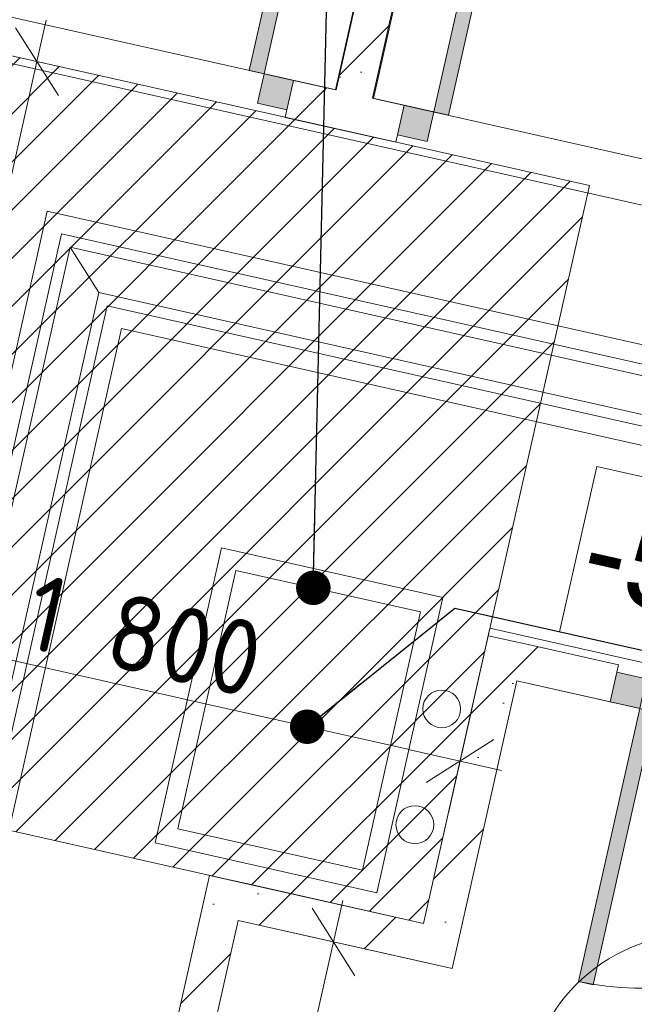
# Model space of a CAD drawing. Header units: millimetres. Extents: x -7218036 to -6934485, y 6013857 to 6210136.
# Tile 122 of 214: x -7193823 to -7192198, y 6197156 to 6199760. Entities that reach past the tile are written whole.
import ezdxf
from ezdxf.enums import TextEntityAlignment as Align

# ---------------------------------------------------------------- set-up
doc = ezdxf.new("R2010")
doc.units = ezdxf.units.MM
doc.header["$MEASUREMENT"] = 0
doc.set_wipeout_variables(frame=1)
doc.linetypes.add('Wipeout_Contour', pattern=[1000, 0, -1000])
for name, color, linetype in [('S - автостоянка.АР', 7, 'Continuous'), ('АР-Лотки', 7, 'Continuous'), ('АР-Стены_Перегородки_100_.АР', 7, 'Continuous'), ('АР-Чертеж-Размеры.АР', 7, 'Continuous')]:
    doc.layers.add(name, color=color, linetype=linetype)
for name, color, linetype, lineweight in [('АР-Лотки_Ном._пера__1', 7, 'Continuous', 0), ('АР-Лотки_Ном._пера__120', 7, 'Continuous', 0), ('АР-Стены_Перегородки_100_.АР_Ном._пера__1', 7, 'Continuous', 15), ('АР-Чертеж-Размеры.АР_Ном._пера__1', 7, 'Continuous', 0), ('Двери Archicad_Ном._пера__120', 7, 'Continuous', 0), ('ИОС-Шахты и отверстия.АР_Ном._пера__1', 7, 'Continuous', 0), ('МГН.АР_Ном._пера__120', 7, 'Continuous', 0), ('Паспорта Зон Archicad_Ном._пера__1', 7, 'Continuous', 0)]:
    doc.layers.add(name, color=color, linetype=linetype, lineweight=lineweight)
doc.styles.add('РЎР“Р•РќР•Р\xa0Р\x98Р\xa0_РЎРўР\x98Р›Р¬_1', font='GOTHIC.TTF')
doc.styles.add('РЎР“Р•РќР•Р\xa0Р\x98Р\xa0_РЎРўР\x98Р›Р¬_4', font='GOST_Common.ttf')
doc.dimstyles.new('СГЕНЕРИР_СТИЛЬ__10', dxfattribs={"dimtxt": 200, "dimasz": 142.5, "dimexe": 0.18, "dimexo": 300000, "dimgap": 0, "dimtad": 1, "dimdec": 0, "dimzin": 0, "dimdsep": 46, "dimtxsty": 'РЎР“Р•РќР•Р\xa0Р\x98Р\xa0_РЎРўР\x98Р›Р¬_4', "dimblk": 'ARROWHEAD_6', "dimblk1": 'ARROWHEAD_6', "dimblk2": 'ARROWHEAD_6', "dimcen": 0.09, "dimclrd": 7, "dimclre": 7, "dimclrt": 7, "dimazin": 0, "dimtfac": 1, "dimtdec": 4, "dimtmove": 0, "dimatfit": 3, "dimfxl": 1, "dimtolj": 1, "dimtzin": 0, "dimarcsym": 0})
doc.dimstyles.new('СГЕНЕРИР_СТИЛЬ__16', dxfattribs={"dimtxt": 0.18, "dimasz": 182.4, "dimexe": 0.18, "dimexo": 0.0625, "dimgap": 0, "dimtad": 0, "dimtih": 1, "dimtoh": 1, "dimdec": 4, "dimzin": 0, "dimdsep": 46, "dimcen": 0.09, "dimadec": 0, "dimazin": 0, "dimtfac": 1, "dimtdec": 4, "dimtmove": 0, "dimatfit": 3, "dimldrblk": 'ARROWHEAD_11', "dimfxl": 1, "dimtolj": 1, "dimtzin": 0, "dimarcsym": 0})
pattern_1 = [(45, (-6566190.34, 6562677.8), (-169.70563, 169.70563), []), (90, (-6566360.05, 6562847.5), (-216, 0), [0, -144, 0, -216]), (155, (-6566190.34, 6563017.2), (91.285545, 195.76248), [0, -105.6, 0, -182.4])]

# ---------------------------------------------------------------- blocks, each defined once
blk = doc.blocks.new('Кладовая_1.28_14_6', base_point=(-7191618.9, 6197235.8))
at = {"layer": 'Паспорта Зон Archicad_Ном._пера__1', "color": 7, "linetype": 'Continuous', "lineweight": 0}
blk.add_circle((-7192031.9, 6196890.9), 450, dxfattribs=at)
at = {"layer": 'Паспорта Зон Archicad_Ном._пера__1', "color": 7, "lineweight": 0, "style": 'РЎР“Р•РќР•Р\xa0Р\x98Р\xa0_РЎРўР\x98Р›Р¬_1'}
for tag, height, p in [('ROOM_NUMBER', 250, (-7192031.9, 6196888.9)), ('ROOM_CALC_AREA', 200, (-7191786.1, 6195941.6))]:
    blk.add_attdef(tag, text='', height=height, rotation=347.3417, dxfattribs=at).set_placement(p, align=Align.MIDDLE_CENTER)
blk = doc.blocks.new('Стена_127_6', base_point=(-7192340.9, 6202452.6))
at = {"layer": 'АР-Стены_Перегородки_100_.АР', "linetype": 'Continuous', "lineweight": 0, "true_color": 0x000000}
h = blk.add_hatch(dxfattribs=at)
h.set_pattern_fill('БУТ__50__0006', color=18, style=0, pattern_type=2)
h.set_pattern_definition(pattern_1)
h.paths.add_polyline_path([(-7192340.9, 6202452.7), (-7192987.4, 6199574.1), (-7192889.8, 6199552.2), (-7192243.3, 6202430.7)])
at = {"layer": 'АР-Стены_Перегородки_100_.АР_Ном._пера__1', "color": 7, "linetype": 'Continuous', "lineweight": 15, "flags": 128}
for points in [[(-7192340.9, 6202452.7), (-7192987.4, 6199574.1)], [(-7192889.8, 6199552.2), (-7192243.3, 6202430.7)]]:
    blk.add_lwpolyline(points, dxfattribs=at)
blk = doc.blocks.new('Стена_129_6', base_point=(-7192594.8, 6198081.8))
at = {"layer": 'АР-Стены_Перегородки_100_.АР', "linetype": 'Continuous', "lineweight": 0, "true_color": 0x000000}
h = blk.add_hatch(dxfattribs=at)
h.set_pattern_fill('БУТ__50__0006', color=18, style=0, pattern_type=2)
h.set_pattern_definition(pattern_1)
h.paths.add_polyline_path([(-7192605.8, 6198033), (-7192508.2, 6198011.1), (-7192583.9, 6198130.6)])
h = blk.add_hatch(dxfattribs=at)
h.set_pattern_fill('БУТ__50__0006', color=18, style=0, pattern_type=2)
h.set_pattern_definition(pattern_1)
h.paths.add_polyline_path([(-7192583.9, 6198130.6), (-7192508.2, 6198011.1), (-7192486.3, 6198108.7)])
h = blk.add_hatch(dxfattribs=at)
h.set_pattern_fill('БУТ__50__0006', color=18, style=0, pattern_type=2)
h.set_pattern_definition(pattern_1)
h.paths.add_polyline_path([(-7192605.8, 6198033), (-7192754.8, 6197369.6), (-7192657.2, 6197347.7), (-7192508.2, 6198011.1)])
h = blk.add_hatch(dxfattribs=at)
h.set_pattern_fill('БУТ__50__0006', color=18, style=0, pattern_type=2)
h.set_pattern_definition(pattern_1)
h.paths.add_polyline_path([(-7192776.7, 6197272), (-7192679.2, 6197250.1), (-7192754.8, 6197369.6)])
h = blk.add_hatch(dxfattribs=at)
h.set_pattern_fill('БУТ__50__0006', color=18, style=0, pattern_type=2)
h.set_pattern_definition(pattern_1)
h.paths.add_polyline_path([(-7192754.8, 6197369.6), (-7192679.2, 6197250.1), (-7192657.2, 6197347.7)])
at = {"layer": 'АР-Стены_Перегородки_100_.АР_Ном._пера__1', "color": 7, "linetype": 'Continuous', "lineweight": 15, "flags": 128}
for points in [[(-7192583.9, 6198130.6), (-7192754.8, 6197369.6)], [(-7192583.9, 6198130.6), (-7192486.3, 6198108.7)], [(-7192679.2, 6197250.1), (-7192508.2, 6198011.1)], [(-7192679.2, 6197250.1), (-7192776.7, 6197272)]]:
    blk.add_lwpolyline(points, dxfattribs=at)
blk = doc.blocks.new('Металлическая Дверь 23[45]_6', base_point=(-6566190.3, 6562677.8))
at = {"layer": 'Двери Archicad_Ном._пера__120', "linetype": 'Continuous', "lineweight": 0, "true_color": 0xffffff}
for points in [[(-7192243.9, 6198033.8), (-7192261.4, 6197955.7), (-7192183.4, 6197938.2), (-7192165.9, 6198016.2)], [(-7192345.5, 6197216.2), (-7192306.5, 6197207.4), (-7192144.4, 6197929.4), (-7192183.4, 6197938.2)], [(-7191443.8, 6197854.1), (-7191461.4, 6197776), (-7191383.3, 6197758.5), (-7191365.8, 6197836.5)]]:
    blk.add_hatch(color=7, dxfattribs=at).paths.add_polyline_path(points)
at = {"layer": 'Двери Archicad_Ном._пера__120', "color": 7, "linetype": 'Continuous', "lineweight": 0}
for p, q in [((-7192243.9, 6198033.8), (-7192239.5, 6198053.3)), ((-7192243.9, 6198033.8), (-7192261.4, 6197955.7)), ((-7192261.4, 6197955.7), (-7192243.9, 6198033.8)), ((-7192261.4, 6197955.7), (-7192243.9, 6198033.8)), ((-7192165.9, 6198016.2), (-7192243.9, 6198033.8)), ((-7192183.4, 6197938.2), (-7192165.9, 6198016.2)), ((-7192345.5, 6197216.2), (-7192183.4, 6197938.2)), ((-7192261.4, 6197955.7), (-7192183.4, 6197938.2)), ((-7192183.4, 6197938.2), (-7192144.4, 6197929.4)), ((-7192144.4, 6197929.4), (-7192306.5, 6197207.4)), ((-7191443.8, 6197854.1), (-7191461.4, 6197776)), ((-7191365.8, 6197836.5), (-7191443.8, 6197854.1)), ((-7191383.3, 6197758.5), (-7191365.8, 6197836.5)), ((-7191383.3, 6197758.5), (-7191365.8, 6197836.5)), ((-7191383.3, 6197758.5), (-7191365.8, 6197836.5)), ((-7191365.8, 6197836.5), (-7191361.4, 6197856.1)), ((-7191461.4, 6197776), (-7191383.3, 6197758.5)), ((-7192306.5, 6197207.4), (-7192345.5, 6197216.2))]:
    blk.add_line(p, q, dxfattribs=at)
blk.add_arc((-7192183.4, 6197938.2), 740, 257.3419, 347.3419, dxfattribs=at)
blk = doc.blocks.new('Стена_164_6', base_point=(-7188853.1, 6197241.5))
at = {"layer": 'АР-Стены_Перегородки_100_.АР', "linetype": 'Continuous', "lineweight": 0, "true_color": 0x000000}
h = blk.add_hatch(dxfattribs=at)
h.set_pattern_fill('БУТ__50__0006', color=18, style=0, pattern_type=2)
h.set_pattern_definition(pattern_1)
h.paths.add_polyline_path([(-7192508.2, 6198011.1), (-7192261.4, 6197955.7), (-7192239.5, 6198053.3), (-7192486.3, 6198108.7)])
at = {"layer": 'АР-Стены_Перегородки_100_.АР_Ном._пера__1', "color": 7, "linetype": 'Continuous', "lineweight": 15}
for p, q in [((-7192243.9, 6198033.8), (-7192239.5, 6198053.3)), ((-7192261.4, 6197955.7), (-7192243.9, 6198033.8))]:
    blk.add_line(p, q, dxfattribs=at)
at = {"layer": 'АР-Стены_Перегородки_100_.АР_Ном._пера__1', "color": 7, "linetype": 'Continuous', "lineweight": 15, "flags": 128}
for points in [[(-7192239.5, 6198053.3), (-7192486.3, 6198108.7)], [(-7192508.2, 6198011.1), (-7192261.4, 6197955.7)]]:
    blk.add_lwpolyline(points, dxfattribs=at)
at = {"layer": 'Двери Archicad_Ном._пера__120', "color": 7, "linetype": 'Continuous', "lineweight": 0}
blk.add_blockref('Металлическая Дверь 23[45]_6', (-6566190.3, 6562677.8), dxfattribs=at)
blk = doc.blocks.new('Металлическая Дверь 23[49]_6', base_point=(-6566190.3, 6562677.8))
at = {"layer": 'Двери Archicad_Ном._пера__120', "linetype": 'Continuous', "lineweight": 0, "true_color": 0xffffff}
for points in [[(-7193014.5, 6200338.6), (-7193053.5, 6200347.4), (-7193215.7, 6199625.4), (-7193176.6, 6199616.6)], [(-7193916.2, 6199700.7), (-7193898.7, 6199778.8), (-7193976.7, 6199796.3), (-7193994.2, 6199718.3)], [(-7193116.1, 6199521), (-7193098.6, 6199599.1), (-7193176.6, 6199616.6), (-7193194.2, 6199538.6)]]:
    blk.add_hatch(color=7, dxfattribs=at).paths.add_polyline_path(points)
at = {"layer": 'Двери Archicad_Ном._пера__120', "color": 7, "linetype": 'Continuous', "lineweight": 0}
for p, q in [((-7193215.7, 6199625.4), (-7193053.5, 6200347.4)), ((-7193014.5, 6200338.6), (-7193176.6, 6199616.6)), ((-7193053.5, 6200347.4), (-7193014.5, 6200338.6)), ((-7193976.7, 6199796.3), (-7193994.2, 6199718.3)), ((-7193976.7, 6199796.3), (-7193994.2, 6199718.3)), ((-7193976.7, 6199796.3), (-7193994.2, 6199718.3)), ((-7193898.7, 6199778.8), (-7193976.7, 6199796.3)), ((-7193916.2, 6199700.7), (-7193898.7, 6199778.8)), ((-7193994.2, 6199718.3), (-7193998.6, 6199698.8)), ((-7193994.2, 6199718.3), (-7193916.2, 6199700.7)), ((-7193176.6, 6199616.6), (-7193215.7, 6199625.4)), ((-7193176.6, 6199616.6), (-7193194.2, 6199538.6)), ((-7193098.6, 6199599.1), (-7193176.6, 6199616.6)), ((-7193116.1, 6199521), (-7193098.6, 6199599.1)), ((-7193098.6, 6199599.1), (-7193116.1, 6199521)), ((-7193098.6, 6199599.1), (-7193116.1, 6199521)), ((-7193194.2, 6199538.6), (-7193116.1, 6199521)), ((-7193116.1, 6199521), (-7193120.5, 6199501.5))]:
    blk.add_line(p, q, dxfattribs=at)
blk.add_arc((-7193176.6, 6199616.6), 740, 77.3417, 167.3417, dxfattribs=at)
blk = doc.blocks.new('Металлическая Дверь 23[50]_6', base_point=(-6566190.3, 6562677.8))
at = {"layer": 'Двери Archicad_Ном._пера__120', "linetype": 'Continuous', "lineweight": 0, "true_color": 0xffffff}
for points in [[(-7192565.7, 6200237.8), (-7192727.8, 6199515.8), (-7192688.8, 6199507.1), (-7192526.6, 6200229.1)], [(-7192823.4, 6199455.3), (-7192745.3, 6199437.8), (-7192727.8, 6199515.8), (-7192805.9, 6199533.4)], [(-7192023.3, 6199275.6), (-7191945.3, 6199258.1), (-7191927.7, 6199336.1), (-7192005.8, 6199353.7)]]:
    blk.add_hatch(color=7, dxfattribs=at).paths.add_polyline_path(points)
at = {"layer": 'Двери Archicad_Ном._пера__120', "color": 7, "linetype": 'Continuous', "lineweight": 0}
for p, q in [((-7192565.7, 6200237.8), (-7192727.8, 6199515.8)), ((-7192688.8, 6199507.1), (-7192526.6, 6200229.1)), ((-7192526.6, 6200229.1), (-7192565.7, 6200237.8)), ((-7192823.4, 6199455.3), (-7192805.9, 6199533.4)), ((-7192805.9, 6199533.4), (-7192823.4, 6199455.3)), ((-7192805.9, 6199533.4), (-7192823.4, 6199455.3)), ((-7192805.9, 6199533.4), (-7192727.8, 6199515.8)), ((-7192727.8, 6199515.8), (-7192745.3, 6199437.8)), ((-7192727.8, 6199515.8), (-7192688.8, 6199507.1)), ((-7192823.4, 6199455.3), (-7192827.8, 6199435.8)), ((-7192745.3, 6199437.8), (-7192823.4, 6199455.3)), ((-7192023.3, 6199275.6), (-7192005.8, 6199353.7)), ((-7192005.8, 6199353.7), (-7191927.7, 6199336.1)), ((-7191927.7, 6199336.1), (-7191945.3, 6199258.1)), ((-7191927.7, 6199336.1), (-7191945.3, 6199258.1)), ((-7191927.7, 6199336.1), (-7191945.3, 6199258.1)), ((-7191945.3, 6199258.1), (-7192023.3, 6199275.6)), ((-7191945.3, 6199258.1), (-7191949.7, 6199238.6))]:
    blk.add_line(p, q, dxfattribs=at)
blk.add_arc((-7192727.8, 6199515.8), 740, 347.3417, 77.3417, dxfattribs=at)
blk = doc.blocks.new('Стена_198_6', base_point=(-7184967.2, 6197772.8))
at = {"layer": 'АР-Стены_Перегородки_100_.АР', "linetype": 'Continuous', "lineweight": 0, "true_color": 0x000000}
h = blk.add_hatch(dxfattribs=at)
h.set_pattern_fill('БУТ__50__0006', color=18, style=0, pattern_type=2)
h.set_pattern_definition(pattern_1)
h.paths.add_polyline_path([(-7193120.5, 6199501.5), (-7192827.8, 6199435.8), (-7192805.9, 6199533.4), (-7193098.6, 6199599.1)])
at = {"layer": 'АР-Стены_Перегородки_100_.АР_Ном._пера__1', "color": 7, "linetype": 'Continuous', "lineweight": 15}
for p, q in [((-7193098.6, 6199599.1), (-7193116.1, 6199521)), ((-7192805.9, 6199533.4), (-7192823.4, 6199455.3)), ((-7193116.1, 6199521), (-7193120.5, 6199501.5)), ((-7192823.4, 6199455.3), (-7192827.8, 6199435.8))]:
    blk.add_line(p, q, dxfattribs=at)
at = {"layer": 'АР-Стены_Перегородки_100_.АР_Ном._пера__1', "color": 7, "linetype": 'Continuous', "lineweight": 15, "flags": 128}
for points in [[(-7192987.4, 6199574.1), (-7193098.6, 6199599.1)], [(-7192805.9, 6199533.4), (-7192889.8, 6199552.2)], [(-7193120.5, 6199501.5), (-7192827.8, 6199435.8)]]:
    blk.add_lwpolyline(points, dxfattribs=at)
at = {"layer": 'Двери Archicad_Ном._пера__120', "color": 7, "linetype": 'Continuous', "lineweight": 0}
for name in ['Металлическая Дверь 23[49]_6', 'Металлическая Дверь 23[50]_6']:
    blk.add_blockref(name, (-6566190.3, 6562677.8), dxfattribs=at)
blk = doc.blocks.new('Стена_284_6', base_point=(-7193320.7, 6197496.7))
at = {"layer": 'АР-Стены_Перегородки_100_.АР', "linetype": 'Continuous', "lineweight": 0, "true_color": 0x000000}
h = blk.add_hatch(dxfattribs=at)
h.set_pattern_fill('БУТ__50__0006', color=18, style=0, pattern_type=2)
h.set_pattern_definition(pattern_1)
h.paths.add_polyline_path([(-7193342.6, 6197399.1), (-7193245, 6197377.2), (-7193320.7, 6197496.7)])
h = blk.add_hatch(dxfattribs=at)
h.set_pattern_fill('БУТ__50__0006', color=18, style=0, pattern_type=2)
h.set_pattern_definition(pattern_1)
h.paths.add_polyline_path([(-7193320.7, 6197496.7), (-7193245, 6197377.2), (-7193223.1, 6197474.8)])
h = blk.add_hatch(dxfattribs=at)
h.set_pattern_fill('БУТ__50__0006', color=18, style=0, pattern_type=2)
h.set_pattern_definition(pattern_1)
h.paths.add_polyline_path([(-7193342.6, 6197399.1), (-7193616.5, 6196179.7), (-7193518.9, 6196157.8), (-7193245, 6197377.2)])
at = {"layer": 'АР-Стены_Перегородки_100_.АР_Ном._пера__1', "color": 7, "linetype": 'Continuous', "lineweight": 15, "flags": 128}
for points in [[(-7193320.7, 6197496.7), (-7193616.5, 6196179.7)], [(-7193320.7, 6197496.7), (-7193223.1, 6197474.8)], [(-7193518.9, 6196157.8), (-7193245, 6197377.2)]]:
    blk.add_lwpolyline(points, dxfattribs=at)
blk = doc.blocks.new('Стена_285_6', base_point=(-7192754.8, 6197369.6))
at = {"layer": 'АР-Стены_Перегородки_100_.АР', "linetype": 'Continuous', "lineweight": 0, "true_color": 0x000000}
h = blk.add_hatch(dxfattribs=at)
h.set_pattern_fill('БУТ__50__0006', color=18, style=0, pattern_type=2)
h.set_pattern_definition(pattern_1)
h.paths.add_polyline_path([(-7192754.8, 6197369.6), (-7193223.1, 6197474.8), (-7193245, 6197377.2), (-7192776.7, 6197272)])
at = {"layer": 'АР-Стены_Перегородки_100_.АР_Ном._пера__1', "color": 7, "linetype": 'Continuous', "lineweight": 15, "flags": 128}
for points in [[(-7192754.8, 6197369.6), (-7193223.1, 6197474.8)], [(-7193245, 6197377.2), (-7192776.7, 6197272)]]:
    blk.add_lwpolyline(points, dxfattribs=at)
blk = doc.blocks.new('*D846', base_point=(-6566190.3, 6562677.8))
at = {"layer": 'АР-Чертеж-Размеры.АР_Ном._пера__1', "color": 7, "linetype": 'Continuous', "lineweight": 0, "transparency": 16777216}
for p, q in [((-7196921.9, 6202454.3), (-7196860.2, 6202728.7)), ((-7196801.4, 6202648.2), (-7196980.7, 6202534.7)), ((-7197000.8, 6202616.1), (-7196891, 6202591.5)), ((-7196891, 6202591.5), (-7192529.7, 6201611.9)), ((-7192560.5, 6201474.7), (-7192498.9, 6201749.1)), ((-7192619.3, 6201555.2), (-7192440.1, 6201668.7)), ((-7192529.7, 6201611.9), (-7192419.9, 6201587.3))]:
    blk.add_line(p, q, dxfattribs=at)
at = {"layer": 'АР-Чертеж-Размеры.АР_Ном._пера__1', "color": 7, "lineweight": 0, "transparency": 16777216, "insert": (-7195031.5, 6202214.8), "char_height": 200, "attachment_point": 7, "rotation": 347.3417, "style": 'РЎР“Р•РќР•Р\xa0Р\x98Р\xa0_РЎРўР\x98Р›Р¬_4'}
blk.add_mtext('\\A1;{\\pql;\\fGOST Common|b0|i0|c204|p0;\\W1.000000;4\xa0470}', dxfattribs=at)
blk = doc.blocks.new('ARROWHEAD_6')
at = {"color": 0, "linetype": 'Continuous', "lineweight": 0}
for p, q in [((-0.5, -0.5), (0.5, 0.5)), ((0, 0), (-1, 0))]:
    blk.add_line(p, q, dxfattribs=at)
blk = doc.blocks.new('*D876', base_point=(-6566190.3, 6562677.8))
at = {"layer": 'АР-Чертеж-Размеры.АР_Ном._пера__1', "color": 7, "linetype": 'Continuous', "lineweight": 0, "transparency": 16777216}
for p, q in [((-7192993.1, 6197320.6), (-7192968.4, 6197430.4)), ((-7192936.3, 6197231), (-7193049.8, 6197410.2)), ((-7192855.8, 6197289.8), (-7193130.3, 6197351.4)), ((-7193266.9, 6196101.2), (-7192993.1, 6197320.6)), ((-7193323.7, 6196190.8), (-7193210.2, 6196011.6)), ((-7193129.7, 6196070.4), (-7193404.1, 6196132)), ((-7193291.6, 6195991.4), (-7193266.9, 6196101.2))]:
    blk.add_line(p, q, dxfattribs=at)
at = {"layer": 'АР-Чертеж-Размеры.АР_Ном._пера__1', "color": 7, "lineweight": 0, "transparency": 16777216, "insert": (-7193234.3, 6196429.2), "char_height": 200, "attachment_point": 7, "rotation": 77.3417, "style": 'РЎР“Р•РќР•Р\xa0Р\x98Р\xa0_РЎРўР\x98Р›Р¬_4'}
blk.add_mtext('\\A1;{\\pql;\\fGOST Common|b0|i0|c204|p0;\\W1.000000;1\xa0250}', dxfattribs=at)
blk = doc.blocks.new('*D882', base_point=(-6566190.3, 6562677.8))
at = {"layer": 'АР-Чертеж-Размеры.АР_Ном._пера__1', "color": 7, "linetype": 'Continuous', "lineweight": 0, "transparency": 16777216}
for p, q in [((-7192913.8, 6196205.6), (-7192852.1, 6196480)), ((-7192793.3, 6196399.5), (-7192972.5, 6196286)), ((-7192992.7, 6196367.4), (-7192882.9, 6196342.8)), ((-7192882.9, 6196342.8), (-7191409.7, 6196011.9)), ((-7191440.5, 6195874.7), (-7191378.9, 6196149.1)), ((-7191499.3, 6195955.1), (-7191320.1, 6196068.6)), ((-7191409.7, 6196011.9), (-7191299.9, 6195987.2))]:
    blk.add_line(p, q, dxfattribs=at)
at = {"layer": 'АР-Чертеж-Размеры.АР_Ном._пера__1', "color": 7, "lineweight": 0, "transparency": 16777216, "insert": (-7192408.3, 6196277.2), "char_height": 200, "attachment_point": 7, "rotation": 347.3417, "style": 'РЎР“Р•РќР•Р\xa0Р\x98Р\xa0_РЎРўР\x98Р›Р¬_4'}
blk.add_mtext('\\A1;{\\pql;\\fGOST Common|b0|i0|c204|p0;\\W1.000000;1\xa0510}', dxfattribs=at)
blk = doc.blocks.new('*D944', base_point=(-6566190.3, 6562677.8))
at = {"layer": 'АР-Чертеж-Размеры.АР_Ном._пера__1', "color": 7, "linetype": 'Continuous', "lineweight": 0, "transparency": 16777216}
for p, q in [((-7194445.4, 6198056.3), (-7194383.8, 6198330.7)), ((-7194325, 6198250.2), (-7194504.2, 6198136.8)), ((-7194524.3, 6198218.2), (-7194414.6, 6198193.5)), ((-7194414.6, 6198193.5), (-7192658.3, 6197799.1)), ((-7192689.2, 6197661.9), (-7192627.5, 6197936.3)), ((-7192748, 6197742.3), (-7192568.7, 6197855.8)), ((-7192658.3, 6197799.1), (-7192548.6, 6197774.4))]:
    blk.add_line(p, q, dxfattribs=at)
at = {"layer": 'АР-Чертеж-Размеры.АР_Ном._пера__1', "color": 7, "lineweight": 0, "transparency": 16777216, "insert": (-7193818.2, 6198100.6), "char_height": 200, "attachment_point": 7, "rotation": 347.3417, "style": 'РЎР“Р•РќР•Р\xa0Р\x98Р\xa0_РЎРўР\x98Р›Р¬_4'}
blk.add_mtext('\\A1;{\\pql;\\fGOST Common|b0|i0|c204|p0;\\W1.000000;1\xa0800}', dxfattribs=at)
blk = doc.blocks.new('*D1150', base_point=(-6566190.3, 6562677.8))
at = {"layer": 'АР-Чертеж-Размеры.АР_Ном._пера__1', "color": 7, "linetype": 'Continuous', "lineweight": 0, "transparency": 16777216}
for p, q in [((-7193720.4, 6199559.4), (-7193833.9, 6199738.6)), ((-7193752.5, 6199758.8), (-7193777.2, 6199649)), ((-7193914.4, 6199679.8), (-7193640, 6199618.2)), ((-7193777.2, 6199649), (-7194215.4, 6197697.6)), ((-7194272.2, 6197787.2), (-7194158.7, 6197608)), ((-7194352.6, 6197728.4), (-7194078.2, 6197666.8)), ((-7194215.4, 6197697.6), (-7194240.1, 6197587.9))]:
    blk.add_line(p, q, dxfattribs=at)
at = {"layer": 'АР-Чертеж-Размеры.АР_Ном._пера__1', "color": 7, "lineweight": 0, "transparency": 16777216, "insert": (-7194105, 6198371.9), "char_height": 200, "attachment_point": 7, "rotation": 77.3417, "style": 'РЎР“Р•РќР•Р\xa0Р\x98Р\xa0_РЎРўР\x98Р›Р¬_4'}
blk.add_mtext('\\A1;{\\pql;\\fGOST Common|b0|i0|c204|p0;\\W1.000000;2\xa0000}', dxfattribs=at)
blk = doc.blocks.new('ARROWHEAD_11')
at = {"color": 0, "linetype": 'Continuous', "lineweight": 0}
blk.add_line((0, 0), (-1, 0), dxfattribs=at)
at = {"color": 0, "linetype": 'Continuous', "lineweight": 0, "const_width": 0.25, "flags": 128}
blk.add_lwpolyline([(-0.125, 0, 1), (0.125, 0, 1)], format="xyb", close=True, dxfattribs=at)

msp = doc.modelspace()

# ---------------------------------------------------------------- linework, layer by layer
at = {"layer": 'S - автостоянка.АР', "color": 254, "linetype": 'Continuous', "lineweight": 0, "true_color": 0xbfdfdf, "flags": 128}
for points in [[(-7197102.4, 6201638.9), (-7193807, 6200898.7), (-7194050.9, 6199813), (-7192986.4, 6199573.9), (-7192340.4, 6202449.9), (-7192482.4, 6202481.8), (-7192567.6, 6202102.8), (-7193546.6, 6202322.7), (-7193461.5, 6202701.7), (-7196361.3, 6203353), (-7196448.4, 6202965.2), (-7196787.3, 6203041.3)], [(-7192886.9, 6199551.5), (-7191537.5, 6199248.5), (-7190892.1, 6202122.1), (-7192241.5, 6202425.2)], [(-7193518.9, 6196157.8), (-7191479.8, 6195699.8), (-7191035, 6197680.3), (-7192508.2, 6198011.1), (-7192679.2, 6197250.1), (-7193245, 6197377.2)]]:
    msp.add_lwpolyline(points, close=True, dxfattribs=at)
for points in [[(-7185052, 6197668.9), (-7194057.6, 6199691.5), (-7195777.8, 6192032.5), (-7195801.2, 6192037.8), (-7195867, 6191745.1), (-7195863.1, 6191744.2), (-7197896.1, 6182692.4)], [(-7190030.7, 6191382.1), (-7189851, 6192182.3), (-7191568.2, 6192568), (-7191617.5, 6192348.5), (-7194359.1, 6192964.3), (-7193723.7, 6195793.8), (-7193825.1, 6195816.6), (-7193737.5, 6196206.9), (-7193616.5, 6196179.7), (-7193320.7, 6197496.7), (-7192754.8, 6197369.6), (-7192579.5, 6198150.1), (-7188837.7, 6197309.8), (-7188813.6, 6197417.1), (-7188325.8, 6197307.5)]]:
    msp.add_lwpolyline(points, dxfattribs=at)
at = {"layer": 'АР-Лотки_Ном._пера__120', "color": 7, "linetype": 'Continuous', "lineweight": 0}
for p, q in [((-7193750.2, 6199253.5), (-7195657.9, 6190759.2)), ((-7190292.3, 6198476.9), (-7193750.2, 6199253.5)), ((-7193712.3, 6199193.8), (-7195609.1, 6190748.3)), ((-7190303.3, 6198428.1), (-7193712.3, 6199193.8)), ((-7193591.3, 6199002.6), (-7195014.5, 6192665.7)), ((-7193553.4, 6198942.8), (-7194954.8, 6192703.5))]:
    msp.add_line(p, q, dxfattribs=at)
at = {"layer": 'АР-Лотки_Ном._пера__120', "color": 7, "linetype": 'Continuous', "lineweight": 0, "flags": 128}
for points in [[(-7195482.3, 6190719.8), (-7193614, 6199038.4), (-7193689.6, 6199157.9), (-7195579.9, 6190741.7)], [(-7192296.7, 6198578.4), (-7191518.5, 6198403.6), (-7191616.8, 6197966), (-7192395, 6198140.8)]]:
    msp.add_lwpolyline(points, close=True, dxfattribs=at)

# ---------------------------------------------------------------- block references
at = {"layer": 'S - автостоянка.АР', "color": 7, "linetype": 'Continuous', "lineweight": 0}
msp.add_blockref('Кладовая_1.28_14_6', (-7191618.9, 6197235.8), dxfattribs=at).add_auto_attribs({'ROOM_NUMBER': '1.28', 'ROOM_CALC_AREA': '3,79'})
at = {"layer": 'АР-Стены_Перегородки_100_.АР', "color": 7, "lineweight": 0}
for name, p in [('Стена_127_6', (-7192340.9, 6202452.6)), ('Стена_164_6', (-7188853.1, 6197241.5))]:
    msp.add_blockref(name, p, dxfattribs=at)

# ---------------------------------------------------------------- texts
at = {"layer": 'АР-Лотки_Ном._пера__120', "color": 7, "linetype": 'Continuous', "lineweight": 0, "insert": (-7191616.9, 6198033.6), "char_height": 250, "attachment_point": 9, "rotation": 347.3417, "style": 'РЎР“Р•РќР•Р\xa0Р\x98Р\xa0_РЎРўР\x98Р›Р¬_1'}
msp.add_mtext('\\A1;{\\pqr;\\fCentury Gothic|b0|i0|c204|p0;\\W1.000000;-5,40}', dxfattribs=at)

# ---------------------------------------------------------------- dimensions: what is measured, and where the dimension line sits
at = {"layer": 'АР-Чертеж-Размеры.АР', "color": 7, "linetype": 'Continuous', "lineweight": 0}
dim = msp.add_linear_dim(base=(-7192993.1, 6197320.6), p1=(-7192242.7, 6195871.2), p2=(-7192679.2, 6197250.1), angle=77.3417, dimstyle='СГЕНЕРИР_СТИЛЬ__10', dxfattribs=at)
dim.commit()
dim.dimension.update_dxf_attribs({"geometry": '*D876', "text_midpoint": (-7193256.6, 6196785.8), "dimtype": 160, "text_rotation": 77.3417})

# ---------------------------------------------------------------- next in the draw order: wipeouts: each hides what was drawn before it
at = {"color": 254, "linetype": 'Wipeout_Contour', "lineweight": 0, "ltscale": 37979890.61483984}
msp.add_wipeout([(-7192703.6, 6198231.3), (-7193289, 6198362.8), (-7193464.3, 6197582.3), (-7192878.9, 6197450.8)], dxfattribs=at).dxf.layer = 'АР-Лотки'

# ---------------------------------------------------------------- next in the draw order: hatches: boundary and pattern name
at = {"layer": 'МГН.АР_Ном._пера__120', "linetype": 'Continuous', "lineweight": 0}
h = msp.add_hatch(dxfattribs=at)
h.set_pattern_fill('FACE_BRICK_0006', style=0, pattern_type=2)
h.set_pattern_definition([(45, (-6566190.34, 6562677.795), (-63.639609, 63.639609), [])])
h.paths.add_polyline_path([(-7194072.8, 6199715.4), (-7192316.5, 6199321), (-7192754.8, 6197369.6), (-7194511, 6197764)])

# ---------------------------------------------------------------- next in the draw order: linework, layer by layer
at = {"layer": 'АР-Лотки_Ном._пера__1', "color": 7, "linetype": 'Continuous', "lineweight": 0, "flags": 128}
msp.add_lwpolyline([(-7192703.6, 6198231.3), (-7193289, 6198362.8), (-7193464.3, 6197582.3), (-7192878.9, 6197450.8)], close=True, dxfattribs=at)
at = {"layer": 'АР-Лотки_Ном._пера__120', "color": 7, "linetype": 'Continuous', "lineweight": 0}
for p, q in [((-7190338.3, 6198272), (-7193591.3, 6199002.6)), ((-7190349.3, 6198223.2), (-7193553.4, 6198942.8))]:
    msp.add_line(p, q, dxfattribs=at)
at = {"layer": 'АР-Лотки_Ном._пера__120', "color": 7, "linetype": 'Continuous', "lineweight": 0, "flags": 128}
msp.add_lwpolyline([(-7193689.6, 6199157.9), (-7190309.9, 6198398.8), (-7190331.8, 6198301.3), (-7193614, 6199038.4)], close=True, dxfattribs=at)
at = {"layer": 'АР-Лотки_Ном._пера__120', "color": 7, "linetype": 'Continuous', "lineweight": 0}
for points in [[(-7192878.9, 6197450.8), (-7193464.3, 6197582.3), (-7193289, 6198362.8), (-7192703.6, 6198231.3)], [(-7192916.7, 6197510.5), (-7193404.6, 6197620.1), (-7193251.2, 6198303.1), (-7192763.3, 6198193.5)]]:
    msp.add_lwpolyline(points, close=True, dxfattribs=at)
at = {"layer": 'ИОС-Шахты и отверстия.АР_Ном._пера__1', "color": 7, "linetype": 'Continuous', "lineweight": 0}
for centre in [(-7192706.9, 6197936.9), (-7192777.8, 6197630.7)]:
    msp.add_circle(centre, 50, dxfattribs=at)
at = {"layer": 'МГН.АР_Ном._пера__120', "color": 7, "linetype": 'Continuous', "lineweight": 0, "flags": 128}
msp.add_lwpolyline([(-7194072.8, 6199715.4), (-7192316.5, 6199321), (-7192754.8, 6197369.6), (-7194511, 6197764)], close=True, dxfattribs=at)

# ---------------------------------------------------------------- next in the draw order: block references
at = {"layer": 'АР-Стены_Перегородки_100_.АР', "color": 7, "lineweight": 0}
for name, p in [('Стена_198_6', (-7184967.2, 6197772.8)), ('Стена_129_6', (-7192594.8, 6198081.8)), ('Стена_284_6', (-7193320.7, 6197496.7)), ('Стена_285_6', (-7192754.8, 6197369.6))]:
    msp.add_blockref(name, p, dxfattribs=at)

# ---------------------------------------------------------------- next in the draw order: dimensions: what is measured, and where the dimension line sits
at = {"layer": 'АР-Чертеж-Размеры.АР', "color": 7, "linetype": 'Continuous', "lineweight": 0}
for base, p1, p2, angle, picture, middle, turn in [((-7192529.7, 6201611.9), (-7201790.4, 6180777.1), (-7192664.1, 6201013.4), 347.3417, '*D846', (-7194674.8, 6202237.2), 347.3417), ((-7194215.4, 6197697.6), (-7192316.5, 6199321), (-7192754.8, 6197369.6), 257.3417, '*D1150', (-7194127.4, 6198728.5), 77.3417), ((-7192658.3, 6197799.1), (-7195229.8, 6194564), (-7192537.5, 6198337.3), 347.3417, '*D944', (-7193461.5, 6198122.9), 347.3417), ((-7191409.7, 6196011.9), (-7192593.7, 6197630.6), (-7191595.9, 6195182.6), 347.3417, '*D882', (-7192051.7, 6196299.5), 347.3417)]:
    dim = msp.add_linear_dim(base=base, p1=p1, p2=p2, angle=angle, dimstyle='СГЕНЕРИР_СТИЛЬ__10', dxfattribs=at)
    dim.commit()
    dim.dimension.update_dxf_attribs({"geometry": picture, "text_midpoint": middle, "dimtype": 160, "text_rotation": turn})

# ---------------------------------------------------------------- next in the draw order: leaders
at = {"layer": 'АР-Лотки_Ном._пера__120', "color": 7, "linetype": 'Continuous', "lineweight": 0, "annotation_type": 0, "has_hookline": 1, "horizontal_direction": (0.975694, -0.219136, 0)}
for points, hookline_direction, text_width in [([(-7193046.4, 6198257.1), (-7192985.8, 6200886.8), (-7194921.3, 6201344.2)], 1, 2470.6), ([(-7193062.6, 6197889.8), (-7192672.6, 6198203.2), (-7192020.5, 6198056.7)], 0, 768.4)]:
    msp.add_leader(points, dimstyle='СГЕНЕРИР_СТИЛЬ__16', dxfattribs=dict(at, hookline_direction=hookline_direction, text_width=text_width))

doc.saveas('drawing.dxf')
